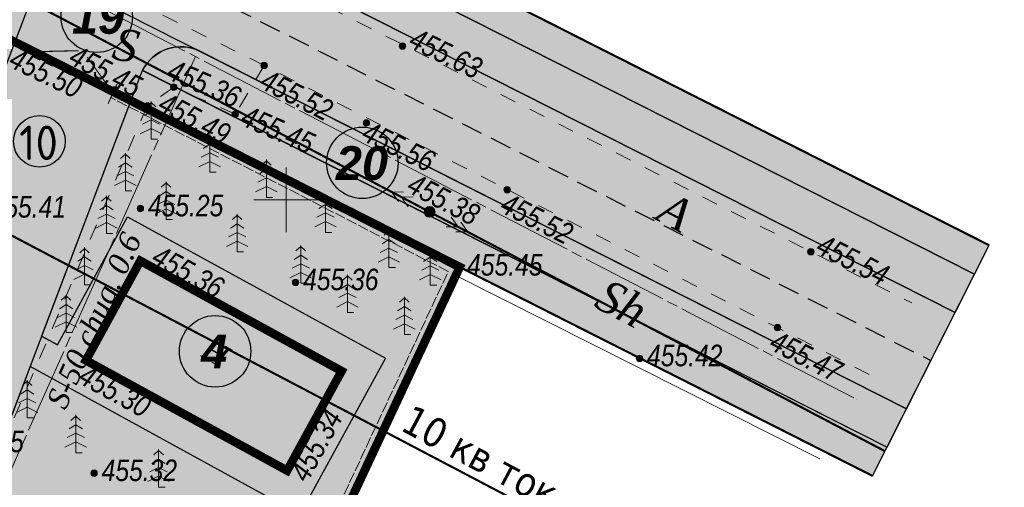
# Model space of a CAD drawing. Extents: x 398198 to 398512, y 4213857 to 4214102.
# Tile 22 of 36: x 398338 to 398383, y 4213987 to 4214008. Entities that reach past the tile are written whole.
import ezdxf
from ezdxf.enums import TextEntityAlignment as Align

# ---------------------------------------------------------------- set-up
doc = ezdxf.new("R2010")
doc.units = 0
doc.header["$LTSCALE"] = 0.5
doc.header["$MEASUREMENT"] = 0
for name, pattern in [('Auto_Street_NotBorder_Line_m1', [3, 1.5, -1.5]), ('Build_Contour_Notresid_m1', [1, 1, 0]), ('Commnctn_Waterpipes_Line_Unground_m1', [10, 8, -0.5, 1, -0.5]), ('Fence_Stone_Contour_Mr1m_m1', [1, 1, 0]), ('Footway_NotBorder_Line_m1', [3, 1.5, -1.5]), ('STRIH_1', [3, 2, -1]), ('ГОСТ 2.303 6', [12, 8, -1.5, 1, -1.5])]:
    doc.linetypes.add(name, pattern=pattern)
for name, color, linetype in [('(003) Пункты', 7, 'Continuous'), ('01_Red', 7, 'Continuous'), ('Bino', 7, 'Continuous'), ('TREE', 74, 'Continuous'), ('выноска_координат', 7, 'Continuous')]:
    doc.layers.add(name, color=color, linetype=linetype)
doc.layers.add('.', color=7, linetype='Continuous', lineweight=15)
doc.layers.add('Yozuvlar', color=250, linetype='Continuous', lineweight=18)
for name, color, linetype, lineweight, true_color in [('AUTO#_ROADS_EXIST_L', 7, 'Continuous', 15, 0x000000), ('AUTO#_ROADS_MTRAL_T', 7, 'Continuous', 15, 0x000000), ('COMMN_OBJCT_#####_B', 7, 'Continuous', 15, 0x000000), ('COMMN_OBJCT_WATER_L', 7, 'Continuous', 15, 0x000000), ('COMMN_OBJCT_WATER_T', 7, 'Continuous', 15, 0x000000), ('FENCE_GRDRL_#####_B', 7, 'Continuous', 15, 0x000000), ('GREEN_VGTAT_SRVEY_B', 7, 'Continuous', 15, 0x000000)]:
    doc.layers.add(name, color=color, linetype=linetype, lineweight=lineweight, true_color=true_color)
for name, color, linetype, true_color in [('BUILD_NORES_CNTUR_P', 7, 'Continuous', 0x000000), ('BUILD_NORES_TITLE_T', 7, 'Continuous', 0x000000), ('COMMN_OBJCT_ELCTR_B', 7, 'Continuous', 0x000000), ('FENCE_GRDRL_#####_L', 7, 'Continuous', 0x000000), ('GEODS_POINT_GRID#_B', 7, 'Continuous', 0x000000), ('RELEF_POINT_PICKT_B', 7, 'Continuous', 0x000000), ('RELEF_POINT_PICKT_T', 7, 'Continuous', 0x000000)]:
    doc.layers.add(name, color=color, linetype=linetype, true_color=true_color)
doc.styles.add('GOST-2.304_Type-B', font='GOST_Common.ttf')
doc.styles.add('MtXpl_Times_New_Roma', font='times.ttf')
doc.styles.add('БМ-431 (Times New Roman К)', font='timesi.ttf', dxfattribs={"height": 1})
doc.styles.add('Д-431 (Arial Narrow К)', font='ARIALNI.TTF', dxfattribs={"height": 1})
doc.linetypes.add('Auto_Material_Border_Line_m1', pattern='A,0,[3,Topography.shx,S=0.5,R=0,X=0,Y=0],-0.5', length=0.5)
doc.linetypes.add('Fence_Stone_Mr1m_08_m1', pattern='A,8,[1,Topography.shx,S=0.8,R=90,X=0,Y=0],0', length=8)
doc.linetypes.add('ОГРАДА_М_1М', pattern='A,2.5,["о",Standard,S=1,R=0,X=0,Y=-0.35],0.5,["0",Standard,S=0.5,R=0,X=-0.3,Y=-0.25],2.5', length=5.5)
pattern_1 = [(12.949675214, (0, 0), (0.225141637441, 0.359598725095), [0.15, -0.45]), (102.949675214, (0.0899, -0.0563), (-0.359598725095, 0.225141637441), [0.15, -0.45])]

# ---------------------------------------------------------------- blocks, each defined once
blk = doc.blocks.new('CommnctnPoleTcircle_m1')
at = {"layer": 'COMMN_OBJCT_#####_B', "lineweight": 13, "true_color": 0xfffffe}
h = blk.add_hatch(color=7, dxfattribs=at)
edge = h.paths.add_edge_path()
edge.add_arc((0, 0), 0.5, 0, 360)
at = {"layer": 'COMMN_OBJCT_#####_B', "color": 18, "lineweight": 9, "true_color": 0x000000}
blk.add_circle((0, 0), 0.5, dxfattribs=at)
blk = doc.blocks.new('ElectricHighVLP_m1')
at = {"layer": 'COMMN_OBJCT_ELCTR_B', "color": 18, "linetype": 'Continuous', "lineweight": 20, "true_color": 0x000000}
for p, q in [((0, 0), (4, 0)), ((3, 0), (2, 0.5)), ((3, 0), (2, -0.5)), ((4, 0), (3, 0.5)), ((4, 0), (3, -0.5))]:
    blk.add_line(p, q, dxfattribs=at)
blk = doc.blocks.new('GreenSpruce_m1')
at = {"layer": 'GREEN_VGTAT_SRVEY_B', "color": 18, "linetype": 'Continuous', "lineweight": 13, "true_color": 0x000000, "flags": 128}
for points in [[(-0.444, 3), (0, 3.4), (0.444, 3)], [(0, 3.5), (0, 0), (0.6, 0)], [(-0.622, 2.2), (0, 2.6), (0.622, 2.2)], [(-1, 0.5), (0, 1), (1, 0.5)], [(-0.8, 1.4), (0, 1.8), (0.8, 1.4)]]:
    blk.add_lwpolyline(points, dxfattribs=at)
blk = doc.blocks.new('CrossCoord_m1')
at = {"layer": 'GEODS_POINT_GRID#_B', "color": 3, "lineweight": 20, "true_color": 0x00ff00, "flags": 128}
for points in [[(0, 3), (0, -3)], [(-3, 0), (3, 0)]]:
    blk.add_lwpolyline(points, dxfattribs=at)
blk = doc.blocks.new('PointHight_m1')
at = {"layer": 'RELEF_POINT_PICKT_B', "linetype": 'Continuous', "lineweight": 15, "true_color": 0x000000}
h = blk.add_hatch(color=18, dxfattribs=at)
edge = h.paths.add_edge_path()
edge.add_arc((0, 0), 0.3, 0, 360)
at = {"layer": 'RELEF_POINT_PICKT_B', "color": 18, "linetype": 'Continuous', "lineweight": 15, "true_color": 0x000000}
blk.add_circle((0, 0), 0.3, dxfattribs=at)
blk.add_point((0, 0), dxfattribs=at)
blk = doc.blocks.new('Gate_m1')
at = {"layer": 'FENCE_GRDRL_#####_B', "color": 18, "linetype": 'Continuous', "lineweight": 9, "true_color": 0x000000, "const_width": 0.1}
blk.add_lwpolyline([(0, -1), (0, 1)], dxfattribs=at)
blk = doc.blocks.new('wdqwqwwq')
at = {"layer": 'AUTO#_ROADS_EXIST_L', "color": 18, "linetype": 'Auto_Street_NotBorder_Line_m1', "lineweight": 15, "true_color": 0x000000}
for points, elevation in [([(398268.547, 4214052.45), (398323.86, 4214023.21), (398379.063, 4213995.215)], 456.053), ([(398377.095, 4213991.894), (398348.98, 4214006.24), (398322.01, 4214019.61), (398266.89, 4214048.997)], 455.472)]:
    blk.add_lwpolyline(points, dxfattribs=dict(at, elevation=elevation))
at = {"layer": 'AUTO#_ROADS_EXIST_L', "color": 18, "linetype": 'Auto_Material_Border_Line_m1', "lineweight": 15, "true_color": 0x000000, "flags": 128}
blk.add_lwpolyline([(398337.45, 4214007.33), (398342.04, 4214005.11)], dxfattribs=at)
at = {"layer": 'AUTO#_ROADS_EXIST_L', "color": 18, "linetype": 'Footway_NotBorder_Line_m1', "lineweight": 15, "true_color": 0x000000}
for points, elevation in [([(398348.98, 4214006.24), (398347.64, 4214003.98), (398344.78, 4214005.23), (398343.55, 4214004.36)], 455.472), ([(398343.55, 4214004.36), (398334.68, 4213983.58), (398335.25, 4213980.64), (398344.085, 4213976.911)], 455.485)]:
    blk.add_lwpolyline(points, dxfattribs=dict(at, elevation=elevation))
at = {"layer": 'BUILD_NORES_CNTUR_P', "color": 18, "linetype": 'Build_Contour_Notresid_m1', "lineweight": 13, "true_color": 0x000000, "flags": 128}
blk.add_lwpolyline([(398343.23, 4213997.17), (398352.58, 4213992.052), (398350.05, 4213987.43), (398340.7, 4213992.548)], close=True, dxfattribs=at)
at = {"layer": 'COMMN_OBJCT_WATER_L', "color": 5, "linetype": 'Commnctn_Waterpipes_Line_Unground_m1', "lineweight": 15, "true_color": 0x0000ff, "flags": 128}
for points in [[(398266.278, 4214047.85), (398376.504, 4213990.736), (398376.504, 4213990.736), (398376.504, 4213990.736)], [(398345.792, 4214006.65), (398335.621, 4213983.9)]]:
    blk.add_lwpolyline(points, dxfattribs=at)
at = {"layer": 'FENCE_GRDRL_#####_L', "color": 18, "linetype": 'Fence_Stone_Mr1m_08_m1', "lineweight": 13, "true_color": 0x000000, "elevation": 455.28}
for points in [[(398347.92, 4213975.18), (398358.06, 4213996.85), (398342.04, 4214005.11)], [(398357.88, 4213996.493), (398374.803, 4213987.971)]]:
    blk.add_lwpolyline(points, dxfattribs=at)
at = {"layer": 'FENCE_GRDRL_#####_L', "color": 18, "linetype": 'Fence_Stone_Contour_Mr1m_m1', "lineweight": 13, "true_color": 0x000000, "elevation": 455.28}
for points in [[(398347.613, 4213975.467), (398357.535, 4213996.671), (398341.857, 4214004.754)], [(398358.06, 4213996.85), (398374.983, 4213988.328)]]:
    blk.add_lwpolyline(points, dxfattribs=at)
at = {"layer": 'COMMN_OBJCT_#####_B', "color": 18, "true_color": 0x000000, "xscale": 0.5, "yscale": 0.5, "zscale": 0.5}
blk.add_blockref('CommnctnPoleTcircle_m1', (398356.67, 4213999.44), dxfattribs=at)
at = {"layer": 'COMMN_OBJCT_ELCTR_B', "color": 18, "true_color": 0x000000, "xscale": 0.5, "yscale": 0.5, "zscale": 0.5}
for rotation in [152.2913145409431, 332.2875541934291]:
    blk.add_blockref('ElectricHighVLP_m1', (398356.67, 4213999.44), dxfattribs=dict(at, rotation=rotation))
at = {"layer": 'FENCE_GRDRL_#####_B', "color": 18, "true_color": 0x000000, "xscale": 0.5, "yscale": 0.5, "zscale": 0.5, "rotation": 335.3852087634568}
blk.add_blockref('Gate_m1', (398341.938, 4214004.92), dxfattribs=at)
at = {"layer": 'GEODS_POINT_GRID#_B', "color": 3, "true_color": 0x00ff00, "xscale": 0.5, "yscale": 0.5, "zscale": 0.5}
blk.add_blockref('CrossCoord_m1', (398350, 4214000), dxfattribs=at)
at = {"layer": 'GREEN_VGTAT_SRVEY_B', "color": 18, "true_color": 0x000000, "xscale": 0.5, "yscale": 0.5, "zscale": 0.5}
for p in [(398343.725, 4214002.814), (398346.452, 4214001.282), (398342.532, 4214000.416), (398349.084, 4214000.117), (398344.424, 4213999.083), (398341.653, 4213998.442), (398351.828, 4213998.491), (398347.726, 4213997.588), (398354.776, 4213996.855), (398340.633, 4213996.048), (398350.68, 4213996.128), (398356.699, 4213996.034), (398352.854, 4213994.774), (398339.777, 4213993.843), (398355.494, 4213993.751), (398337.972, 4213989.876), (398340.228, 4213988.263), (398344.075, 4213986.668)]:
    blk.add_blockref('GreenSpruce_m1', p, dxfattribs=at)
at = {"layer": 'RELEF_POINT_PICKT_B', "color": 18, "true_color": 0x000000, "xscale": 0.5, "yscale": 0.5, "zscale": 0.5}
for p in [(398355.41, 4214007.14, 455.628), (398348.98, 4214006.24, 455.518), (398342.04, 4214005.11, 455.453), (398344.78, 4214005.23, 455.36), (398343.55, 4214004.36, 455.485), (398347.64, 4214003.98, 455.452), (398353.73, 4214003.57, 455.564), (398360.27, 4214000.47, 455.523), (398343.23, 4213999.6, 455.252), (398356.67, 4213999.44, 455.376), (398374.38, 4213997.59, 455.536), (398343.23, 4213997.17, 455.36), (398358.06, 4213996.85, 455.446), (398350.44, 4213996.17, 455.363), (398372.83, 4213994.07, 455.472), (398340.77, 4213992.51, 455.3), (398366.42, 4213992.64, 455.423), (398350.05, 4213987.43, 455.34), (398341.08, 4213987.31, 455.321)]:
    blk.add_blockref('PointHight_m1', p, dxfattribs=at)
at = {"layer": 'AUTO#_ROADS_MTRAL_T', "color": 18, "true_color": 0x000000, "style": 'БМ-431 (Times New Roman К)'}
for s, rotation, p in [('S', 347.4142, (398342.4, 4214006.446)), ('A', 332.1383, (398367.718, 4213998.785)), ('Sh', 332.1383, (398365.242, 4213994.532))]:
    blk.add_text(s, height=1.5, rotation=rotation, dxfattribs=at).set_placement(p, align=Align.CENTER)
at = {"layer": 'BUILD_NORES_TITLE_T', "color": 18, "true_color": 0x000000, "style": 'БМ-431 (Times New Roman К)'}
blk.add_text('H', height=1, rotation=330.1291, dxfattribs=at).set_placement((398346.74, 4213992.907), align=Align.MIDDLE)
at = {"layer": 'COMMN_OBJCT_WATER_T', "color": 18, "linetype": 'Continuous', "true_color": 0x000000, "style": 'БМ-431 (Times New Roman К)'}
blk.add_text('S-50 chuq. 0.6', height=1, rotation=65.9458, dxfattribs=at).set_placement((398341.19, 4213994.343), align=Align.MIDDLE)
at = {"layer": 'RELEF_POINT_PICKT_T', "color": 18, "true_color": 0x000000, "style": 'Д-431 (Arial Narrow К)'}
for s, rotation, p in [('455.63', 334.0093, (398355.847, 4214007.568, 455.628)), ('455.50', 334.1888, (398337.262, 4214006.66, 455.498)), ('455.45', 332.7241, (398340.058, 4214006.789, 455.453)), ('455.36', 336.3916, (398344.591, 4214006.104, 455.36)), ('455.52', 332.966, (398348.931, 4214005.667, 455.518)), ('455.49', 332.001, (398344.206, 4214004.606, 455.485)), ('455.45', 336.3916, (398348.015, 4214003.964, 455.452)), ('455.56', 334.0093, (398353.655, 4214003.249, 455.564)), ('455.38', 332.286, (398355.769, 4214000.845, 455.376)), ('455.52', 333.1639, (398360.088, 4213999.924, 455.523)), ('455.54', 333.1093, (398374.769, 4213998.003, 455.536)), ('455.36', 331.3031, (398343.911, 4213997.51, 455.36)), ('455.47', 332.966, (398372.601, 4213993.541, 455.472)), ('455.30', 331.3031, (398340.505, 4213991.982, 455.3)), ('455.34', 61.3031, (398350.547, 4213987.073, 455.34))]:
    blk.add_text(s, height=1, rotation=rotation, dxfattribs=at).set_placement(p, align=Align.MIDDLE_LEFT)
for s, p in [('455.41', (398336.27, 4213999.675, 455.406)), ('455.25', (398343.58, 4213999.735, 455.252)), ('455.45', (398358.41, 4213996.985, 455.446)), ('455.36', (398350.79, 4213996.305, 455.363)), ('455.42', (398366.77, 4213992.775, 455.423)), ('455.35', (398334.31, 4213988.785, 455.351)), ('455.32', (398341.43, 4213987.445, 455.321))]:
    blk.add_text(s, height=1, dxfattribs=at).set_placement(p, align=Align.MIDDLE_LEFT)
blk = doc.blocks.new('ЦЕППП3П')
at = {"layer": '.', "linetype": 'ByBlock', "lineweight": 30, "true_color": 0xffffff}
h = blk.add_hatch(color=7, dxfattribs=at)
h.dxf.hatch_style = 1
edge = h.paths.add_edge_path()
edge.add_arc((45296.45, 54957.093), 1.274, 0, 360)
at = {"color": 0, "linetype": 'ByBlock', "lineweight": 25}
blk.add_circle((45296.45, 54957.093), 1.274, dxfattribs=at)
blk = doc.blocks.new('A$C83613da6')
at = {"layer": '.', "linetype": 'ByBlock', "lineweight": 25}
h = blk.add_hatch(color=30, dxfattribs=at)
h.dxf.hatch_style = 1
h.paths.add_polyline_path([(0.05, 1.257, 1), (0.05, -1.143, 1)])
at = {"layer": 'выноска_координат', "color": 0, "linetype": 'ByBlock', "lineweight": 25}
blk.add_circle((0.05, 0.057), 1.2, dxfattribs=at)
at = {"layer": 'выноска_координат', "linetype": 'ByBlock', "style": 'GOST-2.304_Type-B'}
blk.add_text('10', height=1.6, dxfattribs=at).set_placement((-0.899, -0.812))

msp = doc.modelspace()

# ---------------------------------------------------------------- hatches: boundary and pattern name
at = {"linetype": 'ByBlock', "lineweight": 30}
h = msp.add_hatch(color=31, dxfattribs=at)
h.dxf.hatch_style = 1
h.paths.add_polyline_path([(398343.23, 4213997.17), (398352.58, 4213992.052), (398350.05, 4213987.43), (398340.7, 4213992.548)])
at = {"layer": '01_Red', "linetype": 'Continuous'}
h = msp.add_hatch(color=256, dxfattribs=at)
h.dxf.hatch_style = 1
h.set_gradient(color1=(71, 71, 71), color2=(82, 82, 82), one_color=1, tint=0.32)
h.paths.add_polyline_path([(398266.017, 4214047.338), (398378.827, 4213990.306), (398381.083, 4213994.768), (398268.273, 4214051.8)])
at = {"layer": 'Bino', "lineweight": 15, "ltscale": 0.1}
h = msp.add_hatch(color=254, dxfattribs=at)
h.dxf.hatch_style = 1
h.paths.add_polyline_path([(398233.342, 4213931.644), (398271.65, 4213917.38), (398291.794, 4213909.099), (398303.242, 4213940.203), (398309.986, 4213937.71), (398310.86, 4213940.19), (398308.097, 4213941.312), (398323.516, 4213978.502), (398345.425, 4213969.254), (398358.067, 4213996.88), (398377.248, 4213987.183), (398382.662, 4213997.892), (398269.852, 4214054.924), (398264.438, 4214044.215), (398272.95, 4214039.91), (398267.49, 4214024.12), (398249.17, 4213975.89), (398241.71, 4213955.82), (398239.555, 4213948.88)])
at = {"layer": 'TREE', "lineweight": 0}
h = msp.add_hatch(dxfattribs=at)
h.set_pattern_fill('CROSS', color=256, scale=1.2, angle=12.9497)
h.set_pattern_definition(pattern_1)
h.paths.add_polyline_path([(398268.273, 4214051.8), (398381.083, 4213994.768), (398381.985, 4213996.553), (398269.175, 4214053.585)])
h = msp.add_hatch(dxfattribs=at)
h.set_pattern_fill('CROSS', color=256, scale=1.2, angle=12.9497)
h.set_pattern_definition(pattern_1)
edge = h.paths.add_edge_path()
edge.add_arc((398345.116, 4214005.108), 2, 63.1808, 153.1808)
edge.add_line((398343.331, 4214006.01), (398377.925, 4213988.521))
edge.add_line((398377.925, 4213988.521), (398378.827, 4213990.306))
edge.add_line((398378.827, 4213990.306), (398346.018, 4214006.893))
h = msp.add_hatch(dxfattribs=at)
h.set_pattern_fill('CROSS', color=256, scale=1.2, angle=12.9497)
h.set_pattern_definition(pattern_1)
edge = h.paths.add_edge_path()
edge.add_line((398338.103, 4213992.26), (398334.53, 4213982.843))
edge.add_arc((398336.4, 4213982.133), 2, 159.2238, 249.2238)
edge.add_line((398335.69, 4213980.263), (398342.995, 4213977.492))
edge.add_line((398342.995, 4213977.492), (398343.35, 4213978.427))
edge.add_line((398343.35, 4213978.427), (398348.516, 4213976.467))
edge.add_line((398348.516, 4213976.467), (398358.067, 4213996.88))
edge.add_line((398358.067, 4213996.88), (398342.786, 4214004.605))
edge.add_line((398342.786, 4214004.605), (398338.64, 4213993.676))
edge.add_line((398338.64, 4213993.676), (398339.384, 4213993.269))
edge.add_line((398339.384, 4213993.269), (398342.635, 4213999.206))
edge.add_line((398342.635, 4213999.206), (398354.616, 4213992.647))
edge.add_line((398354.616, 4213992.647), (398350.645, 4213985.394))
edge.add_line((398350.645, 4213985.394), (398338.103, 4213992.26))

# ---------------------------------------------------------------- linework, layer by layer
at = {"linetype": 'Continuous'}
msp.add_lwpolyline([(398233.342, 4213931.644), (398271.65, 4213917.38), (398291.794, 4213909.099), (398303.242, 4213940.203), (398309.986, 4213937.71), (398310.86, 4213940.19), (398308.097, 4213941.312), (398323.516, 4213978.502), (398345.425, 4213969.254), (398358.067, 4213996.88), (398377.248, 4213987.183), (398382.662, 4213997.892), (398269.852, 4214054.924), (398264.438, 4214044.215), (398272.95, 4214039.91), (398267.49, 4214024.12), (398249.17, 4213975.89), (398241.71, 4213955.82), (398239.555, 4213948.88)], close=True, dxfattribs=at)

# ---------------------------------------------------------------- next in the draw order: block references
msp.add_blockref('wdqwqwwq', (0, 0), dxfattribs=at)

# ---------------------------------------------------------------- next in the draw order: hatches: boundary and pattern name
at = {"layer": '.', "linetype": 'Continuous', "lineweight": 35, "true_color": 0xffffff}
h = msp.add_hatch(color=7, dxfattribs=at)
h.dxf.hatch_style = 1
h.paths.add_polyline_path([(398214.889, 4214067.264), (398511.889, 4214067.264), (398511.889, 4213857.264), (398214.889, 4213857.264)])
h.paths.add_polyline_path([(398224.889, 4214064.764), (398509.389, 4214064.764), (398509.389, 4213859.764), (398224.889, 4213859.764)], flags=16)

# ---------------------------------------------------------------- next in the draw order: linework, layer by layer
at = {"color": 1, "linetype": 'Continuous', "const_width": 0.1, "elevation": -51.343}
for points in [[(398269.852, 4214054.924), (398382.662, 4213997.892)], [(398264.438, 4214044.215), (398377.248, 4213987.183)]]:
    msp.add_lwpolyline(points, dxfattribs=at)
at = {"linetype": 'Continuous', "elevation": -51.343}
msp.add_lwpolyline([(398268.273, 4214051.8), (398381.083, 4213994.768), (398381.985, 4213996.553), (398269.175, 4214053.585)], close=True, dxfattribs=at)
at = {"linetype": 'Continuous'}
for points, elevation in [([(398269.175, 4214053.585), (398381.985, 4213996.553)], -51.343), ([(398343.321, 4214006.015), (398377.925, 4213988.521)], -51.343), ([(398339.384, 4213993.269), (398342.635, 4213999.206), (398354.616, 4213992.647), (398350.645, 4213985.394), (398338.103, 4213992.26)], 455.36), ([(398377.248, 4213987.183), (398382.662, 4213997.892)], -51.343), ([(398339.384, 4213993.269), (398338.64, 4213993.676)], 455.36)]:
    msp.add_lwpolyline(points, dxfattribs=dict(at, elevation=elevation))
msp.add_lwpolyline([(398266.017, 4214047.338), (398378.827, 4213990.306), (398381.083, 4213994.768), (398268.273, 4214051.8)], close=True, dxfattribs=at)
at = {"color": 7, "linetype": 'STRIH_1', "true_color": 0xffffff, "elevation": -51.343}
msp.add_lwpolyline([(398267.145, 4214049.569), (398379.955, 4213992.537)], dxfattribs=at)
at = {"color": 6, "linetype": 'Continuous', "const_width": 0.1}
for points in [[(398275.612, 4214042.745), (398326.13, 4214015.48), (398356.67, 4213999.44), (398377.828, 4213988.329)], [(398270.863, 4214033.945), (398321.43, 4214006.653), (398352.02, 4213990.587), (398373.178, 4213979.476)]]:
    msp.add_lwpolyline(points, dxfattribs=at)
at = {"linetype": 'Continuous', "elevation": 455.388}
msp.add_lwpolyline([(398284.189, 4214035.674), (398281.085, 4214027.492, 0.414214), (398282.245, 4214024.912), (398334.424, 4214005.117, 0.414214), (398337.003, 4214006.277), (398338.012, 4214008.936, 0.383649), (398337.044, 4214011.43), (398286.961, 4214036.749, 0.445453)], format="xyb", close=True, dxfattribs=at)
at = {"color": 5, "linetype": 'ОГРАДА_М_1М', "lineweight": 20, "const_width": 0.05, "elevation": 455.388}
for points in [[(398283.725, 4214034.467), (398338.291, 4214006.878)], [(398341.881, 4214005.064), (398340.765, 4214006.622)], [(398341.881, 4214005.064), (398358.06, 4213996.85)]]:
    msp.add_lwpolyline(points, dxfattribs=at)
at = {"linetype": 'Continuous'}
msp.add_lwpolyline([(398348.516, 4213976.467), (398343.35, 4213978.427), (398342.995, 4213977.492), (398335.69, 4213980.263, -0.414214), (398334.53, 4213982.843), (398343.246, 4214005.817, -0.445453), (398346.018, 4214006.893), (398350.249, 4214004.754)], format="xyb", dxfattribs=at)
at = {"color": 5, "linetype": 'ОГРАДА_М_1М', "lineweight": 20, "const_width": 0.05}
msp.add_lwpolyline([(398338.291, 4214006.878), (398340.361, 4214006.923)], dxfattribs=at)
at = {"linetype": 'Continuous'}
for points in [[(398346.018, 4214006.893, 0.414214), (398343.331, 4214006.01), (398377.925, 4213988.521), (398378.827, 4213990.306)], [(398338.103, 4213992.26), (398334.53, 4213982.843, 0.414214), (398335.69, 4213980.263), (398342.995, 4213977.492), (398343.35, 4213978.427), (398348.516, 4213976.467), (398358.067, 4213996.88), (398342.786, 4214004.605), (398338.64, 4213993.676), (398339.384, 4213993.269), (398342.635, 4213999.206), (398354.616, 4213992.647), (398350.645, 4213985.394)]]:
    msp.add_lwpolyline(points, format="xyb", close=True, dxfattribs=at)
at = {"linetype": 'Continuous', "const_width": 0.4, "elevation": 455.36}
msp.add_lwpolyline([(398343.23, 4213997.17), (398352.58, 4213992.052), (398350.05, 4213987.43), (398340.7, 4213992.548)], close=True, dxfattribs=at)
at = {"layer": 'Yozuvlar', "color": 6, "linetype": 'ГОСТ 2.303 6', "lineweight": 25, "ltscale": 0.5, "const_width": 0.4}
msp.add_lwpolyline([(398233.342, 4213931.644), (398271.65, 4213917.39), (398291.794, 4213909.099), (398303.264, 4213940.261), (398309.986, 4213937.71), (398310.92, 4213940.171), (398308.097, 4213941.312), (398311.73, 4213950.3), (398314.41, 4213956.93), (398323.516, 4213978.502), (398323.885, 4213978.347), (398345.425, 4213969.254), (398347.978, 4213975.318), (398358.067, 4213996.88), (398272.95, 4214039.91), (398268.73, 4214027.85), (398267.49, 4214024.12), (398252.87, 4213985.27), (398249.17, 4213975.89), (398241.71, 4213955.82), (398239.508, 4213948.75)], close=True, dxfattribs=at)

# ---------------------------------------------------------------- next in the draw order: block references
at = {"xscale": 1.302954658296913, "yscale": 1.302954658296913, "zscale": 1.302954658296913}
for p in [(339321.984, 4142401.903), (339334.322, 4142395.118), (339327.482, 4142386.368)]:
    msp.add_blockref('ЦЕППП3П', p, dxfattribs=at)
at = {"layer": 'выноска_координат', "color": 30, "linetype": 'ByBlock', "lineweight": 30}
msp.add_blockref('A$C83613da6', (398338.492, 4214002.66), dxfattribs=at)

# ---------------------------------------------------------------- next in the draw order: texts
at = {"layer": '(003) Пункты', "color": 6, "insert": (398355.884, 4213990.537), "char_height": 1.35924, "width": 77.00666, "attachment_point": 1, "rotation": 331.7776, "style": 'MtXpl_Times_New_Roma'}
msp.add_mtext('{\\fTahoma|b0|i0|c0|p34;10 \\fTahoma|b0|i0|c204|p34;кв ток химоя чизиғи.}', dxfattribs=at)
at = {"color": 1, "linetype": 'ByBlock', "lineweight": 30, "char_height": 1.56355, "width": 3.2452, "attachment_point": 1}
for s, insert in [('\\pi0.53526;{\\fArial|b1|i1|c0|p34;19}', (398339.514, 4214009.274)), ('\\pi0.45741;{\\fArial|b1|i1|c0|p34;20}', (398351.853, 4214002.489)), ('\\pi1.0408;{\\fArial|b1|i1|c0|p34;4}', (398345.013, 4213993.739))]:
    msp.add_mtext(s, dxfattribs=dict(at, insert=insert))

doc.saveas('drawing.dxf')
